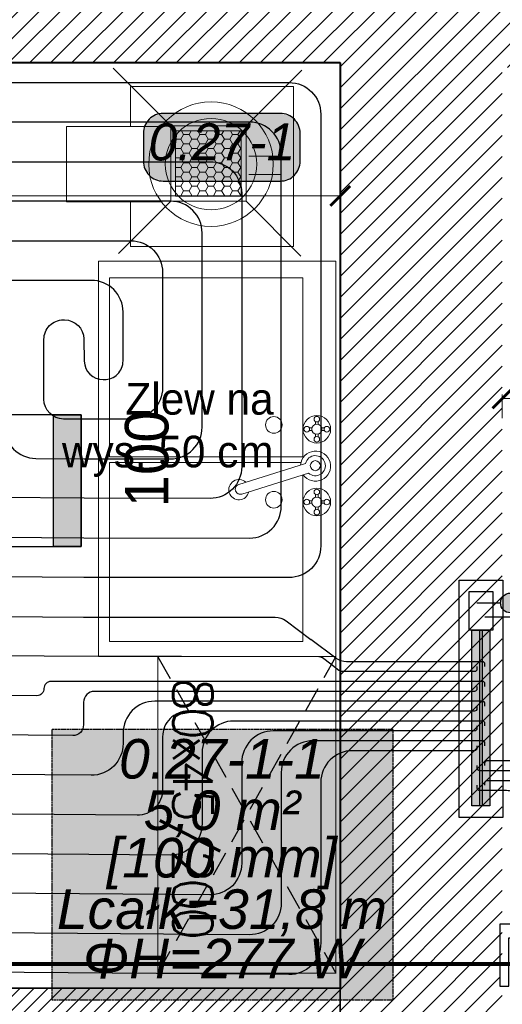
# Model space of a CAD drawing. Header units: millimetres. Extents: x -740 to 33545, y -26688 to 22494.
# Tile 127 of 256: x 9523 to 9645, y 11085 to 11334. Entities that reach past the tile are written whole.
import ezdxf
from ezdxf.enums import TextEntityAlignment as Align
from ezdxf.lldxf.tags import DXFTag

# ---------------------------------------------------------------- set-up
doc = ezdxf.new("R2010")
doc.units = ezdxf.units.MM
doc.header["$MEASUREMENT"] = 0
doc.linetypes.add('DASHED2', pattern=[9.525, 6.35, -3.175])
doc.linetypes.add('HIDDENX2', pattern=[0.1905, 0.127, -0.0635])
doc.layers.get('Defpoints').update_dxf_attribs({"color": 252})
for name, color, linetype in [('_I_EKO_PODKLAD 3', 252, 'Continuous'), ('D-opis', 252, 'Continuous'), ('stolarka', 252, 'Continuous'), ('tabelki opis', 252, 'Continuous'), ('TECHNOLOGIA KUCHNI', 252, 'Continuous'), ('ULTRA-GASTRO TECHNOLOGIA', 252, 'Continuous'), ('Wymiary mebli mm', 252, 'Continuous')]:
    doc.layers.add(name, color=color, linetype=linetype)
for name, color, linetype, lineweight in [('A_istniejące ściany', 252, 'Continuous', 35), ('A_projektowane sciany', 252, 'Continuous', 35), ('l.wypełnien', 252, 'Continuous', 5), ('wymiarowanie', 252, 'Continuous', 9)]:
    doc.layers.add(name, color=color, linetype=linetype, lineweight=lineweight)
for name, color, linetype, lineweight, true_color in [('IS_Belka powrotna rozdzielacza co', 7, 'Continuous', 25, 0x000000), ('IS_Belka zasilająca rozdzielacza co', 7, 'Continuous', 25, 0x000000), ('IS_Działka (powrotna)', 5, 'Continuous', 25, 0x0000ff), ('IS_Działka (zasilająca)', 1, 'Continuous', 25, 0xff0000), ('IS_Floors zone', 7, 'Continuous', 25, 0x008000), ('IS_Heating_cooling floor', 7, 'HIDDENX2', 25, 0x008000), ('IS_Przyłącze (powrotne)', 5, 'Continuous', 25, 0x0000ff), ('IS_Przyłącze (zasilające)', 1, 'Continuous', 25, 0xff0000), ('IS_Strefa podłóg', 7, 'Continuous', 25, 0x008000), ('IS_Szafka rozdzielaczowa z zestawem', 7, 'Continuous', 25, 0x000000), ('IS_Wężownica OChP', 7, 'Continuous', 25, 0x800080), ('IS_Zawór1', 7, 'Continuous', 25, 0x000000)]:
    doc.layers.add(name, color=color, linetype=linetype, lineweight=lineweight, true_color=true_color)
doc.styles.add('Arial__I__', font='ariali.ttf')
doc.styles.add('ROMANS', font='romans')
doc.styles.add('styl2', font='simplex.shx')
tags = doc.linetypes.add('DASH', pattern=[15, 10, -5]).pattern_tags.tags
tags[6:7] = [DXFTag(74, 4), DXFTag(75, 0), DXFTag(340, '0'), DXFTag(46, 0.0), DXFTag(50, 0.0), DXFTag(44, 0.0), DXFTag(45, 0.0)]
tags[4:5] = [DXFTag(74, 4), DXFTag(75, 0), DXFTag(340, '0'), DXFTag(46, 0.0), DXFTag(50, 0.0), DXFTag(44, 0.0), DXFTag(45, 0.0)]
doc.dimstyles.new('Skala 1-50', dxfattribs={"dimtxt": 12, "dimasz": 5, "dimexe": 1, "dimexo": 1, "dimgap": 1.5, "dimtad": 1, "dimdec": 1, "dimrnd": 0.5, "dimtxsty": 'styl2', "dimblk": 'ARCHTICK', "dimcen": 5, "dimadec": 0, "dimazin": 0, "dimtfac": 1, "dimtdec": 1, "dimtmove": 1, "dimatfit": 3, "dimldrblk": 'ARCHTICK', "dimfxl": 0, "dimlwd": -1, "dimlwe": -1, "dimarcsym": 0})

# ---------------------------------------------------------------- blocks, each defined once
blk = doc.blocks.new('_ArchTick')
at = {"color": 0, "linetype": 'ByBlock', "const_width": 0.15}
blk.add_lwpolyline([(-0.5, -0.5), (0.5, 0.5)], dxfattribs=at)
blk = doc.blocks.new('*D1155')
at = {"layer": 'Defpoints', "color": 0}
for p in [(9879.19, 11238.62), (9645.19, 11231.38), (9879.19, 11224.96)]:
    blk.add_point(p, dxfattribs=at)
at = {"layer": 'wymiarowanie', "color": 0}
for p, q in [((9645.19, 11233.62), (9645.19, 11239.62)), ((9645.19, 11238.62), (9879.19, 11238.62)), ((9879.19, 11233.62), (9879.19, 11239.62))]:
    blk.add_line(p, q, dxfattribs=at)
at = {"layer": 'wymiarowanie', "color": 0, "xscale": 5, "yscale": 5, "zscale": 5, "rotation": 180}
blk.add_blockref('_ArchTick', (9645.19, 11238.62), dxfattribs=at)
at = {"layer": 'wymiarowanie', "color": 0, "xscale": 5, "yscale": 5, "zscale": 5}
blk.add_blockref('_ArchTick', (9879.19, 11238.62), dxfattribs=at)
at = {"layer": 'wymiarowanie', "color": 0, "insert": (9762.19, 11246.42), "char_height": 12, "attachment_point": 5, "style": 'styl2'}
blk.add_mtext('234', dxfattribs=at)
blk = doc.blocks.new('*D1308')
at = {"layer": 'Defpoints', "color": 0}
for p in [(9392.17, 11312.74), (9604.19, 11304.96), (9604.19, 11289.82)]:
    blk.add_point(p, dxfattribs=at)
at = {"layer": 'wymiarowanie', "color": 0}
for p, q in [((9392.17, 11294.82), (9392.17, 11288.82)), ((9604.19, 11294.82), (9604.19, 11288.82)), ((9392.17, 11289.82), (9604.19, 11289.82))]:
    blk.add_line(p, q, dxfattribs=at)
at = {"layer": 'wymiarowanie', "color": 0, "xscale": 5, "yscale": 5, "zscale": 5, "rotation": 180}
blk.add_blockref('_ArchTick', (9392.17, 11289.82), dxfattribs=at)
at = {"layer": 'wymiarowanie', "color": 0, "xscale": 5, "yscale": 5, "zscale": 5}
blk.add_blockref('_ArchTick', (9604.19, 11289.82), dxfattribs=at)
at = {"layer": 'wymiarowanie', "color": 0, "insert": (9498.18, 11297.47), "char_height": 12, "attachment_point": 5, "style": 'styl2'}
blk.add_mtext('212', dxfattribs=at)
blk = doc.blocks.new('A$C1BAB27D1')
at = {"layer": 'TECHNOLOGIA KUCHNI', "lineweight": 9}
h = blk.add_hatch(dxfattribs=at)
h.set_pattern_fill('HONEY', color=8, scale=11, style=0)
h.set_pattern_definition([(0, (43.2242, -1365.8819), (2.0625, 1.1907849), [1.375, -2.75]), (120, (43.2242, -1365.8819), (-2.0625, 1.1907849), [1.375, -2.75]), (60, (43.2242, -1365.8819), (5e-09, 2.3815699), [-2.75, 1.375])])
h.paths.add_polyline_path([(31.88, 32.43), (31.88, 15.84), (15.28, 15.84), (15.28, 32.43)])
at = {"layer": 'TECHNOLOGIA KUCHNI', "color": 8, "lineweight": 9}
for p, q in [((0.18, 47.54), (14.08, 33.64)), ((46.32, 46.87), (33.08, 33.64)), ((14.08, 14.64), (0, 0.56)), ((33.08, 14.64), (47.71, 0))]:
    blk.add_line(p, q, dxfattribs=at)
at = {"layer": 'TECHNOLOGIA KUCHNI', "color": 8, "lineweight": 13}
for p, q in [((13.37, 26.9), (5.26, 26.9)), ((5.26, 22.28), (5.26, 26.9)), ((13.37, 22.28), (5.26, 22.28))]:
    blk.add_line(p, q, dxfattribs=at)
for points in [[(43.26, 33.86), (43.26, 45.14), (2.05, 45.14), (2.05, 4.66), (43.26, 4.66), (43.26, 14.8)], [(35.5, 33.78), (35.5, 33.86), (59.5, 33.86), (59.5, 14.8), (35.5, 14.8)]]:
    blk.add_lwpolyline(points, dxfattribs=at)
at = {"layer": 'TECHNOLOGIA KUCHNI', "color": 8, "lineweight": 9}
for points in [[(14.08, 14.64), (33.08, 14.64), (33.08, 33.64), (14.08, 33.64)], [(15.28, 15.84), (31.88, 15.84), (31.88, 32.43), (15.28, 32.43)]]:
    blk.add_lwpolyline(points, close=True, dxfattribs=at)
at = {"layer": 'TECHNOLOGIA KUCHNI', "color": 8, "lineweight": 13}
for radius in [15.75, 11.55]:
    blk.add_circle((22.93, 24.29), radius, dxfattribs=at)
blk = doc.blocks.new('*D2468')
at = {"layer": 'Defpoints', "color": 0}
for p in [(9645.19, 11075.19), (9755.19, 11076.16), (9755.19, 11075.19)]:
    blk.add_point(p, dxfattribs=at)
at = {"layer": 'wymiarowanie', "color": 0}
for p, q in [((9645.19, 11076.19), (9645.19, 11077.16)), ((9755.19, 11076.19), (9755.19, 11077.16)), ((9645.19, 11076.16), (9699.97, 11076.16)), ((9755.19, 11076.16), (9727.81, 11076.16))]:
    blk.add_line(p, q, dxfattribs=at)
at = {"layer": 'wymiarowanie', "color": 0, "xscale": 5, "yscale": 5, "zscale": 5, "rotation": 180}
blk.add_blockref('_ArchTick', (9645.19, 11076.16), dxfattribs=at)
at = {"layer": 'wymiarowanie', "color": 0, "xscale": 5, "yscale": 5, "zscale": 5}
blk.add_blockref('_ArchTick', (9755.19, 11076.16), dxfattribs=at)
at = {"layer": 'wymiarowanie', "color": 0, "insert": (9713.89, 11083.86), "char_height": 12, "attachment_point": 5, "style": 'styl2'}
blk.add_mtext('110', dxfattribs=at)
blk = doc.blocks.new('329bf7a1-98cb-4076-9690-dc05d49f8620_case')
at = {"layer": 'IS_Szafka rozdzielaczowa z zestawem', "color": 0, "linetype": 'ByBlock', "lineweight": -2, "transparency": 16777216, "extrusion": (0, 0, -1)}
blk.add_lwpolyline([(-0.055, 0.349), (-0.055, -0.251), (0.055, -0.251), (0.055, 0.349)], close=True, dxfattribs=at)
blk = doc.blocks.new('4_TypRysunkowyZaworu_SkosnyDekiel_PL_bb6ca3f7-c11d-4bb0-b87c-c6a630c73c2e_Normal')
at = {"layer": 'IS_Zawór1', "lineweight": 50, "true_color": 0xffffff, "transparency": 33554687}
h = blk.add_hatch(color=7, dxfattribs=at)
edge = h.paths.add_edge_path(flags=0)
edge.add_arc((0, 0), 0.25, 315, 675)
at = {"layer": 'IS_Zawór1', "linetype": 'ByBlock', "lineweight": -2}
blk.add_lwpolyline([(0.177, 0.177), (0.354, 0.354)], dxfattribs=at)
blk.add_polyline3d([(0.177, 0.53, 0), (0.53, 0.177, 0)], dxfattribs=at)
blk.add_circle((0, 0), 0.25, dxfattribs=at)

msp = doc.modelspace()

# ---------------------------------------------------------------- hatches: boundary and pattern name
at = {"layer": 'IS_Belka powrotna rozdzielacza co', "true_color": 0xffffff, "transparency": 33554687, "extrusion": (0, 0, -1)}
msp.add_hatch(color=7, dxfattribs=at).paths.add_polyline_path([(-9642.05, 11180.02), (-9642.05, 11135.62), (-9639.51, 11135.62), (-9639.51, 11180.02)])
at = {"layer": 'IS_Belka zasilająca rozdzielacza co', "true_color": 0xffffff, "transparency": 33554687, "extrusion": (0, 0, -1)}
msp.add_hatch(color=7, dxfattribs=at).paths.add_polyline_path([(-9640.05, 11180.02), (-9640.05, 11135.62), (-9637.51, 11135.62), (-9637.51, 11180.02)])
at = {"layer": 'IS_Floors zone', "lineweight": 50, "true_color": 0xffffff, "transparency": 33554687}
msp.add_hatch(color=7, dxfattribs=at).paths.add_polyline_path([(9559.43, 11293.58), (9589.06, 11293.58), (9591.56, 11294.25), (9593.39, 11296.08), (9594.06, 11298.58), (9594.06, 11305.67), (9593.39, 11308.17), (9591.56, 11310), (9589.06, 11310.67), (9559.43, 11310.67), (9556.93, 11310), (9555.1, 11308.17), (9554.43, 11305.67), (9554.43, 11298.58), (9555.1, 11296.08), (9556.93, 11294.25)])
at = {"layer": 'IS_Heating_cooling floor', "lineweight": 50, "true_color": 0xffffff, "transparency": 33554687}
msp.add_hatch(color=7, dxfattribs=at).paths.add_polyline_path([(9531.28, 11086.63), (9617.55, 11086.63), (9617.55, 11154.93), (9531.28, 11154.93)])
at = {"layer": 'l.wypełnien'}
h = msp.add_hatch(dxfattribs=at)
h.set_pattern_fill('ANSI31', color=256, scale=30, style=0)
edge = h.paths.add_edge_path()
edge.add_line((8932.19, 10920.7), (8932.19, 10978.67))
edge.add_line((8932.19, 10978.67), (8932.19, 11023.17))
edge.add_line((8932.19, 11023.17), (8932.19, 11086.55))
edge.add_line((8932.19, 11086.55), (8932.19, 11090.05))
edge.add_line((8932.19, 11090.05), (8887.19, 11090.05))
edge.add_line((8887.19, 11090.05), (8887.19, 10920.7))
edge.add_line((8887.19, 10920.7), (8932.19, 10920.7))
h.paths.add_polyline_path([(9644.52, 11095.63), (9645.19, 11095.63), (9645.19, 11322.32), (9879.19, 11322.32), (9879.19, 11234.32), (9924.19, 11234.32), (9924.19, 11368.7), (9592.09, 11368.7), (9506.19, 11368.7), (9506.19, 11323.52), (9604.19, 11323.52), (9604.19, 11095.63)])
h.paths.add_polyline_path([(8887.19, 10686.04), (8932.19, 10686.04), (8932.19, 10794.52), (9246.19, 10794.52), (9246.19, 10833.52), (9259.19, 10833.52), (9259.19, 10907.02), (9235.19, 10907.02), (9235.19, 10833.52), (8932.19, 10833.52), (8932.19, 10920.7), (8887.19, 10920.7)])
h.paths.add_polyline_path([(8975.77, 11323.52), (9235.19, 11323.52), (9259.19, 11323.52), (9360.94, 11323.52), (9360.94, 11368.7), (8975.77, 11368.7)])
h.paths.add_polyline_path([(8887.19, 11368.7), (8887.19, 11236.3), (8907.93, 11236.3), (8932.19, 11236.3), (8932.19, 11323.52), (8975.77, 11323.52), (8975.77, 11368.7)])
h.paths.add_polyline_path([(9604.19, 11095.63), (9644.52, 11095.63), (9644.52, 11090.06), (9645.19, 11090.06), (9645.19, 11005.43), (9612.19, 11005.43), (9612.19, 11018.43), (9604.19, 11018.43)])
h.paths.add_polyline_path([(9924.19, 11095.63), (9924.19, 11158.89), (9879.19, 11158.89), (9879.19, 11095.63)])
h.paths.add_polyline_path([(9246.19, 10833.52), (9246.19, 10794.52), (9266.19, 10794.52), (9266.19, 10833.52)])
h.paths.add_polyline_path([(9879.19, 11078.49), (9924.19, 11078.59), (9924.19, 11095.63), (9879.19, 11095.63)])
h.paths.add_polyline_path([(9259.19, 10907.02), (9259.19, 10927.02), (9250.18, 10927.02), (9235.19, 10927.02), (9235.19, 10907.02)])
h.paths.add_polyline_path([(9235.19, 11072.32), (9235.19, 11052.32), (9259.19, 11052.32), (9259.19, 11072.32)])
h.paths.add_polyline_path([(9235.19, 11029.02), (9250.18, 11029.02), (9259.19, 11029.02), (9259.19, 11035.15), (9259.19, 11049.02), (9235.19, 11049.02)])
h.paths.add_polyline_path([(9235.19, 11323.52), (9235.19, 11303.52), (9259.19, 11303.52), (9259.19, 11323.52)])
h.paths.add_polyline_path([(9235.19, 11186.92), (9259.19, 11186.92), (9259.19, 11186.92), (9259.19, 11191.52), (9259.19, 11199.52), (9259.19, 11199.52), (9235.19, 11199.52), (9235.19, 11191.52)])
h.paths.add_polyline_path([(9235.19, 11174.32), (9247.19, 11174.32), (9259.19, 11174.32), (9259.19, 11174.32), (9259.19, 11186.92), (9259.19, 11186.92), (9235.19, 11186.92), (9235.19, 11174.32)])
h.paths.add_polyline_path([(9259.19, 11049.02), (9259.19, 11051.92), (9259.19, 11052.32), (9235.19, 11052.32), (9235.19, 11049.02), (9259.19, 11049.02)])
h = msp.add_hatch(dxfattribs=at)
h.set_pattern_fill('ANSI31', color=256, scale=20, style=0)
h.paths.add_polyline_path([(9094.19, 10833.52), (9094.19, 11054.32), (9235.19, 11054.32), (9235.19, 11066.32), (9077.19, 11066.32), (9077.19, 11054.32), (9082.19, 11054.32), (9082.19, 10946.52), (9077.19, 10946.52), (9077.19, 10938.52), (9082.19, 10938.52), (9082.19, 10833.52), (9094.19, 10833.52)])
h.paths.add_polyline_path([(9384.19, 10958.52), (9451.64, 10958.52), (9451.64, 10966.52), (9392.19, 10966.52), (9392.19, 11081.52), (9604.19, 11081.52), (9604.19, 11089.52), (9392.19, 11089.52), (9392.19, 11094.52), (9384.19, 11094.52)])
h.paths.add_polyline_path([(9612.19, 11005.43), (9645.19, 11005.43), (9645.19, 10990.32), (9645.19, 10978.32), (9645.19, 10951.32), (9604.19, 10951.32), (9604.19, 10958.52), (9543.64, 10958.52), (9543.64, 10966.52), (9604.19, 10966.52), (9604.19, 11018.43), (9612.19, 11018.43)])
h.paths.add_polyline_path([(8932.19, 11054.32), (8975.19, 11054.32), (8975.19, 11066.32), (8932.19, 11066.32)])
h.paths.add_polyline_path([(8932.19, 10938.52), (8985.19, 10938.52), (8985.19, 10946.52), (8932.19, 10946.52)])
at = {"layer": 'tabelki opis'}
msp.add_hatch(color=256, dxfattribs=at).paths.add_polyline_path([(9538.65, 11201.19), (9538.65, 11234.46), (9531.69, 11234.46), (9531.69, 11201.19)])

# ---------------------------------------------------------------- linework, layer by layer
at = {"layer": 'A_istniejące ściany'}
for points in [[(9506.19, 11323.52), (9604.19, 11323.52)], [(9604.19, 11018.43), (9604.19, 11323.52)]]:
    msp.add_lwpolyline(points, dxfattribs=at)
at = {"layer": 'A_projektowane sciany'}
msp.add_line((9604.19, 11089.52), (9392.19, 11089.52), dxfattribs=at)
at = {"layer": 'D-opis', "linetype": 'DASH', "lineweight": 0, "ltscale": 2.5, "const_width": 1}
msp.add_lwpolyline([(10251.78, 11095.63), (8796.61, 11095.63)], dxfattribs=at)
at = {"layer": 'IS_Belka powrotna rozdzielacza co', "extrusion": (0, 0, -1)}
msp.add_lwpolyline([(-9642.05, 11180.02), (-9642.05, 11135.62), (-9639.51, 11135.62), (-9639.51, 11180.02)], close=True, dxfattribs=at)
at = {"layer": 'IS_Belka zasilająca rozdzielacza co', "extrusion": (0, 0, -1)}
msp.add_lwpolyline([(-9640.05, 11180.02), (-9640.05, 11135.62), (-9637.51, 11135.62), (-9637.51, 11180.02)], close=True, dxfattribs=at)
at = {"layer": 'IS_Działka (powrotna)'}
for q in [(9644.73, 11186.92), (9638.78, 11186.92)]:
    msp.add_line((9638.78, 11186.92), q, dxfattribs=at)
at = {"layer": 'IS_Działka (zasilająca)'}
for q in [(9652.29, 11183.42), (9640.78, 11183.42)]:
    msp.add_line((9640.78, 11183.42), q, dxfattribs=at)
at = {"layer": 'IS_Floors zone'}
msp.add_lwpolyline([(9559.43, 11293.58), (9589.06, 11293.58, 0.414214), (9594.06, 11298.58), (9594.06, 11305.67, 0.414214), (9589.06, 11310.67), (9559.43, 11310.67, 0.414214), (9554.43, 11305.67), (9554.43, 11298.58, 0.414214)], format="xyb", close=True, dxfattribs=at)
at = {"layer": 'IS_Heating_cooling floor'}
msp.add_lwpolyline([(9531.28, 11086.63), (9617.55, 11086.63), (9617.55, 11154.93), (9531.28, 11154.93)], close=True, dxfattribs=at)
at = {"layer": 'IS_Przyłącze (powrotne)', "color": 92, "true_color": 0x00c800, "transparency": 33554687, "extrusion": (0, 0, -1)}
for points in [[(-9539.28, 11158.97), (-9539.28, 11156.12, 0.416512), (-9536.54, 11153.39), (-9457.2, 11154.01, 0.411925), (-9449.27, 11162.01), (-9449.27, 11168.52, -0.414223), (-9441.26, 11176.52), (-9324.08, 11176.52, 0.398881), (-9316.09, 11184.1), (-9315.28, 11199.48), (-9315.28, 11202.02)], [(-9638.78, 11165.82), (-9638.78, 11165.18, 0.414214), (-9638.17, 11164.57), (-9637.51, 11164.57), (-9542.03, 11164.57, -0.414219), (-9539.28, 11161.83), (-9539.28, 11158.97)]]:
    msp.add_lwpolyline(points, format="xyb", dxfattribs=at)
at = {"layer": 'IS_Przyłącze (powrotne)', "color": 12, "true_color": 0xc80000, "transparency": 33554687, "extrusion": (0, 0, -1)}
msp.add_lwpolyline([(-9638.78, 11170.82), (-9638.78, 11170.18, 0.414214), (-9638.17, 11169.57), (-9637.51, 11169.57), (-9604.79, 11169.57, 0.162274), (-9603.87, 11169.88), (-9601.78, 11171.45)], format="xyb", dxfattribs=at)
at = {"layer": 'IS_Przyłącze (powrotne)', "color": 52, "true_color": 0xc8c800, "transparency": 33554687, "extrusion": (0, 0, -1)}
for points in [[(-9638.78, 11160.82), (-9638.78, 11160.18, 0.414214), (-9638.17, 11159.57), (-9637.51, 11159.57), (-9565.74, 11159.57, -0.414219), (-9559.28, 11153.11), (-9559.28, 11146.39)], [(-9559.28, 11146.39), (-9559.28, 11139.67, 0.416512), (-9552.83, 11133.26), (-9437.2, 11134.17, 0.411925), (-9429.27, 11142.17), (-9429.27, 11148.52, -0.414223), (-9421.26, 11156.52), (-9282.27, 11156.52, -0.414228), (-9274.27, 11148.52), (-9274.27, 11123.36), (-9274.27, 11110.99, 0.414237), (-9266.27, 11102.99), (-9235.27, 11102.99), (-9227.77, 11102.99)]]:
    msp.add_lwpolyline(points, format="xyb", dxfattribs=at)
at = {"layer": 'IS_Przyłącze (powrotne)', "color": 172, "true_color": 0x0000c8, "transparency": 33554687, "extrusion": (0, 0, -1)}
for points in [[(-9638.78, 11155.82), (-9638.78, 11155.18, 0.414214), (-9638.17, 11154.57), (-9637.51, 11154.57), (-9587.28, 11154.57, -0.414219), (-9579.28, 11146.57), (-9579.28, 11133.81)], [(-9579.28, 11133.81), (-9579.28, 11121.12, 0.416512), (-9571.22, 11113.12), (-9417.2, 11114.33, 0.411925), (-9409.27, 11122.32), (-9409.27, 11128.52, -0.414223), (-9401.26, 11136.52), (-9300.72, 11136.52, -0.414228), (-9294.27, 11130.07), (-9294.27, 11123.36), (-9294.27, 11090.99, 0.414237), (-9286.27, 11082.99), (-9235.98, 11082.99, -0.414152), (-9230.28, 11077.29), (-9230.28, 11077.05, 0.41415), (-9224.57, 11071.35), (-9064.85, 11071.35, -0.414211), (-9056.85, 11063.35), (-9056.85, 11054.35), (-9056.86, 11046.85)]]:
    msp.add_lwpolyline(points, format="xyb", dxfattribs=at)
at = {"layer": 'IS_Przyłącze (powrotne)', "color": 212, "true_color": 0xc800c8, "transparency": 33554687, "extrusion": (0, 0, -1)}
for points in [[(-9638.78, 11150.82), (-9638.78, 11150.18, 0.414214), (-9638.17, 11149.57), (-9637.51, 11149.57), (-9607.28, 11149.57, -0.414219), (-9599.28, 11141.57), (-9599.28, 11121.24)], [(-9599.28, 11121.24), (-9599.28, 11100.96, 0.416512), (-9591.22, 11092.96), (-9401.38, 11094.45, 0.411955), (-9397.28, 11098.59), (-9397.28, 11099, -0.414225), (-9393.35, 11102.93), (-9393.19, 11102.93, 0.414195), (-9389.27, 11106.85), (-9389.27, 11114.08, -0.414223), (-9386.82, 11116.52), (-9384.28, 11116.52), (-9381.78, 11116.52)]]:
    msp.add_lwpolyline(points, format="xyb", dxfattribs=at)
at = {"layer": 'IS_Przyłącze (powrotne)', "color": 132, "true_color": 0x00c8c8, "transparency": 33554687}
msp.add_lwpolyline([(9638.78, 11145.82), (9638.78, 11145.18, 0.414214), (9639.39, 11144.57), (9642.05, 11144.57), (9662.28, 11144.57, -0.414218), (9670.28, 11136.57), (9670.28, 11020.42, 0.414397), (9675.33, 11015.37), (9675.54, 11015.37, -0.42473), (9680.41, 11010.33), (9679.29, 10978.35), (9679.05, 10971.7)], format="xyb", dxfattribs=at)
at = {"layer": 'IS_Przyłącze (powrotne)', "color": 9, "true_color": 0xc8c8c8, "transparency": 33554687}
msp.add_lwpolyline([(9638.78, 11140.82), (9638.78, 11140.18, 0.414214), (9639.39, 11139.57), (9642.05, 11139.57), (9646.25, 11139.57, -0.414218), (9650.28, 11135.54), (9650.28, 10978.38), (9650.08, 10978.39), (9650.26, 10948.02, -0.415949), (9642.26, 10939.97), (9605.92, 10939.97, -0.414199), (9599.28, 10946.61), (9599.28, 10946.88, 0.414184), (9592.65, 10953.52), (9509.16, 10953.52, -0.414199), (9502.79, 10959.89), (9502.79, 10966.52), (9502.79, 10969.02)], format="xyb", dxfattribs=at)
at = {"layer": 'IS_Przyłącze (zasilające)', "color": 92, "true_color": 0x00c800, "transparency": 33554687}
for points in [[(9583.39, 11167.07), (9531.06, 11167.07, 0.414219), (9529.28, 11165.3, -0.416512), (9527.51, 11163.46), (9467.2, 11163.94, -0.411925), (9459.27, 11171.94), (9459.27, 11178.52, 0.414223), (9451.26, 11186.52), (9332.02, 11186.52, -0.398727), (9325.65, 11192.56), (9325.28, 11199.52), (9324.88, 11207.02)], [(9640.78, 11165.82), (9640.78, 11166.46, 0.414214), (9640.17, 11167.07), (9637.51, 11167.07), (9583.39, 11167.07)]]:
    msp.add_lwpolyline(points, format="xyb", dxfattribs=at)
at = {"layer": 'IS_Przyłącze (zasilające)', "color": 12, "true_color": 0xc80000, "transparency": 33554687}
msp.add_lwpolyline([(9640.78, 11170.82), (9640.78, 11171.46, 0.414214), (9640.17, 11172.07), (9637.51, 11172.07), (9605.81, 11172.07, -0.162274), (9603.06, 11172.99), (9596.78, 11177.7)], format="xyb", dxfattribs=at)
at = {"layer": 'IS_Przyłącze (zasilające)', "color": 52, "true_color": 0xc8c800, "transparency": 33554687}
for points in [[(9593.39, 11162.07), (9557.28, 11162.07, 0.414219), (9549.28, 11154.07), (9549.28, 11151.36, -0.416512), (9541.22, 11143.36), (9447.2, 11144.09, -0.411925), (9439.27, 11152.09), (9439.27, 11158.52, 0.414223), (9431.26, 11166.52), (9272.27, 11166.52, 0.414228), (9264.27, 11158.51), (9264.27, 11123.36), (9264.27, 11118.07, -0.414237), (9259.2, 11112.99), (9235.27, 11112.99), (9232.77, 11112.99)], [(9640.78, 11160.82), (9640.78, 11161.46, 0.414214), (9640.17, 11162.07), (9637.51, 11162.07), (9593.39, 11162.07)]]:
    msp.add_lwpolyline(points, format="xyb", dxfattribs=at)
at = {"layer": 'IS_Przyłącze (zasilające)', "color": 172, "true_color": 0x0000c8, "transparency": 33554687}
for points in [[(9603.39, 11157.07), (9577.28, 11157.07, 0.414219), (9569.28, 11149.07), (9569.28, 11131.2, -0.416512), (9561.22, 11123.2), (9427.2, 11124.25, -0.411925), (9419.27, 11132.25), (9419.27, 11138.52, 0.414223), (9411.26, 11146.52), (9292.27, 11146.52, 0.414228), (9284.27, 11138.52), (9284.27, 11123.36), (9284.27, 11100.99, -0.414237), (9276.27, 11092.99), (9225.99, 11092.99, 0.414152), (9220.28, 11087.29), (9220.28, 11087.05, -0.41415), (9214.57, 11081.35), (9054.85, 11081.35, 0.414211), (9046.85, 11073.35), (9046.85, 11054.35), (9046.85, 11051.85)], [(9640.78, 11155.82), (9640.78, 11156.46, 0.414214), (9640.17, 11157.07), (9637.51, 11157.07), (9603.39, 11157.07)]]:
    msp.add_lwpolyline(points, format="xyb", dxfattribs=at)
at = {"layer": 'IS_Przyłącze (zasilające)', "color": 212, "true_color": 0xc800c8, "transparency": 33554687}
msp.add_lwpolyline([(9640.78, 11150.82), (9640.78, 11151.46, 0.414214), (9640.17, 11152.07), (9637.51, 11152.07), (9597.28, 11152.07, 0.414219), (9589.28, 11144.07), (9589.28, 11127.53)], format="xyb", dxfattribs=at)
at = {"layer": 'IS_Przyłącze (zasilające)', "color": 132, "true_color": 0x00c8c8, "transparency": 33554687, "extrusion": (0, 0, -1)}
msp.add_lwpolyline([(-9640.78, 11145.82), (-9640.78, 11146.46, 0.414214), (-9641.39, 11147.07), (-9642.05, 11147.07), (-9672.28, 11147.07, 0.414218), (-9680.28, 11139.07), (-9680.28, 11030.6, -0.414397), (-9685.51, 11025.37), (-9685.72, 11025.37, 0.42473), (-9690.76, 11020.16), (-9689.29, 10978.35), (-9688.98, 10969.41)], format="xyb", dxfattribs=at)
at = {"layer": 'IS_Przyłącze (zasilające)', "color": 9, "true_color": 0xc8c8c8, "transparency": 33554687, "extrusion": (0, 0, -1)}
msp.add_lwpolyline([(-9640.78, 11140.82), (-9640.78, 11141.46, 0.414214), (-9641.39, 11142.07), (-9642.05, 11142.07), (-9652.28, 11142.07, 0.414218), (-9660.28, 11134.07), (-9660.28, 11010.24, -0.414397), (-9665.16, 11005.36), (-9665.36, 11005.36, 0.42473), (-9670.06, 11000.49), (-9669.06, 10972.02, 0.423576), (-9664.41, 10967.82), (-9664.2, 10967.83, -0.43905), (-9659.8, 10963.64), (-9660.23, 10938.11, 0.419209), (-9652.23, 10929.97), (-9595.92, 10929.97, 0.414199), (-9589.28, 10936.61), (-9589.28, 10936.88, -0.414184), (-9582.65, 10943.52), (-9500.79, 10943.52, 0.414199), (-9492.79, 10951.52), (-9492.79, 10966.52), (-9492.79, 10974.02)], format="xyb", dxfattribs=at)
at = {"layer": 'IS_Przyłącze (zasilające)', "color": 212, "true_color": 0xc800c8, "transparency": 33554687, "extrusion": (0, 0, -1)}
msp.add_lwpolyline([(-9589.28, 11127.53), (-9589.28, 11111.04, 0.416512), (-9581.22, 11103.04), (-9407.2, 11104.4, 0.411925), (-9399.27, 11112.4), (-9399.27, 11119.18, -0.414223), (-9391.92, 11126.52), (-9384.28, 11126.52), (-9376.78, 11126.52)], format="xyb", dxfattribs=at)
at = {"layer": 'IS_Strefa podłóg', "extrusion": (0, 1.4307e-60, -1)}
msp.add_lwpolyline([(-9604.28, 11089.52), (-9392.28, 11089.52), (-9392.29, 11323.48), (-9604.28, 11323.48)], close=True, dxfattribs=at)
at = {"layer": 'IS_Szafka rozdzielaczowa z zestawem', "color": 18, "lineweight": 25, "true_color": 0x000000, "transparency": 33554687, "extrusion": (0, 0, -1)}
msp.add_lwpolyline([(-9642.78, 11189.82), (-9642.78, 11180.02), (-9636.78, 11180.02), (-9636.78, 11189.82)], close=True, dxfattribs=at)
at = {"layer": 'IS_Wężownica OChP', "color": 12, "true_color": 0xc80000, "transparency": 33554687}
for points in [[(9405.29, 11318.48), (9591.28, 11318.48, -0.414218), (9599.28, 11310.48), (9599.28, 11201.33, -0.414471), (9591.27, 11193.33), (9539.34, 11193.37), (9497.2, 11193.7, -0.411922)], [(9507.2, 11203.62), (9539.35, 11203.37), (9581.27, 11203.33, 0.414503), (9589.28, 11211.33), (9589.28, 11300.48, 0.414218), (9581.28, 11308.48), (9415.28, 11308.48, 0.414203)], [(9425.28, 11298.48), (9571.28, 11298.48, -0.414218), (9579.28, 11290.48), (9579.28, 11221.34, -0.414504), (9571.27, 11213.34), (9539.46, 11213.37), (9517.2, 11213.55, -0.411926)], [(9519.27, 11231.47, 0.411925), (9527.2, 11223.47), (9539.45, 11223.37), (9561.27, 11223.35, 0.414506), (9569.28, 11231.35), (9569.28, 11280.48, 0.414218), (9561.28, 11288.48), (9435.28, 11288.48, 0.414203)], [(9445.28, 11278.48), (9551.28, 11278.48, -0.414218), (9559.28, 11270.48), (9559.28, 11241.36, -0.414504), (9551.27, 11233.36), (9539.55, 11233.37), (9534.25, 11233.41, -0.411924), (9529.27, 11238.44), (9529.27, 11253.57, -0.414214), (9534.17, 11258.48), (9534.47, 11258.48, -0.408743), (9539.37, 11253.66), (9539.48, 11248.04, 0.408449), (9544.23, 11243.37), (9544.52, 11243.37, 0.414503), (9549.28, 11248.12), (9549.28, 11260.48, 0.414219), (9541.28, 11268.48), (9455.28, 11268.48, 0.414203)], [(9487.2, 11183.78), (9539.25, 11183.37), (9587.75, 11183.32, -0.162017), (9590.5, 11182.4), (9596.78, 11177.7)], [(9601.78, 11171.45), (9599.69, 11173.02, 0.161804), (9598.77, 11173.32), (9529.31, 11173.45), (9477.2, 11173.86, -0.411923)]]:
    msp.add_lwpolyline(points, format="xyb", dxfattribs=at)
at = {"layer": 'stolarka'}
msp.add_lwpolyline([(9650.32, 11105.73), (9644.52, 11105.73), (9644.52, 11090.06), (9646.84, 11090.06), (9646.84, 11102.24), (9650.32, 11102.24)], dxfattribs=at)
at = {"layer": 'tabelki opis'}
msp.add_lwpolyline([(9538.65, 11234.46), (9455.49, 11234.46), (9455.49, 11201.19), (9538.65, 11201.19), (9538.65, 11234.46)], dxfattribs=at)
msp.add_lwpolyline([(9538.65, 11201.19), (9531.69, 11201.19), (9531.69, 11234.46), (9538.65, 11234.46)], close=True, dxfattribs=at)
at = {"layer": 'TECHNOLOGIA KUCHNI', "linetype": 'DASHED2'}
for p, q in [((9558.11, 11093.32), (9603.11, 11173.32)), ((9558.11, 11173.32), (9603.11, 11093.32))]:
    msp.add_line(p, q, dxfattribs=at)
at = {"layer": 'ULTRA-GASTRO TECHNOLOGIA', "linetype": 'Continuous', "lineweight": 13}
for p, q in [((9543.11, 11273.36), (9543.11, 11173.36)), ((9603.11, 11273.36), (9543.11, 11273.36)), ((9603.11, 11173.36), (9603.11, 11273.36)), ((9545.84, 11223.9), (9545.84, 11269.1)), ((9545.84, 11269.1), (9594.73, 11269.1)), ((9594.73, 11269.1), (9594.73, 11223.9)), ((9594.73, 11223.9), (9545.84, 11223.9)), ((9545.84, 11177.21), (9545.84, 11222.42)), ((9545.84, 11222.42), (9594.28, 11222.42)), ((9594.73, 11219.31), (9594.73, 11177.21)), ((9594.73, 11177.21), (9545.84, 11177.21)), ((9543.11, 11173.36), (9603.11, 11173.36)), ((9558.11, 11173.36), (9603.11, 11173.36)), ((9558.11, 11173.32), (9558.11, 11093.11)), ((9603.11, 11093.32), (9603.11, 11173.36)), ((9558.11, 11093.32), (9603.11, 11093.32)), ((9558.11, 11093.32), (9603.11, 11093.32))]:
    msp.add_line(p, q, dxfattribs=at)
at = {"layer": 'ULTRA-GASTRO TECHNOLOGIA', "linetype": 'Continuous', "lineweight": 9}
for p, q in [((9597.06, 11231.16), (9596.38, 11231.16)), ((9597.96, 11232.06), (9597.96, 11232.75)), ((9598.6, 11232.07), (9598.6, 11232.75)), ((9599.5, 11231.16), (9600.19, 11231.16)), ((9597.06, 11230.52), (9596.38, 11230.52)), ((9597.96, 11229.62), (9597.96, 11228.94)), ((9598.6, 11229.63), (9598.6, 11228.94)), ((9599.5, 11230.52), (9600.19, 11230.52)), ((9595.42, 11222.19), (9578.56, 11216.89)), ((9579.33, 11214.46), (9596.18, 11219.77)), ((9597.96, 11213.64), (9597.96, 11214.33)), ((9598.6, 11213.65), (9598.6, 11214.33)), ((9597.06, 11212.74), (9596.38, 11212.74)), ((9597.06, 11212.11), (9596.38, 11212.11)), ((9597.96, 11211.2), (9597.96, 11210.52)), ((9598.6, 11211.21), (9598.6, 11210.52)), ((9599.5, 11212.74), (9600.19, 11212.74)), ((9599.5, 11212.11), (9600.19, 11212.11))]:
    msp.add_line(p, q, dxfattribs=at)
at = {"layer": 'ULTRA-GASTRO TECHNOLOGIA', "linetype": 'Continuous', "lineweight": 13}
for centre in [(9587.41, 11231.92), (9587.41, 11213.02)]:
    msp.add_circle(centre, 2.1, dxfattribs=at)
at = {"layer": 'ULTRA-GASTRO TECHNOLOGIA', "linetype": 'Continuous', "lineweight": 9}
for centre, radius in [((9598.28, 11230.84), 3.49), ((9598.28, 11233.38), 0.71), ((9595.74, 11230.84), 0.71), ((9598.28, 11230.84), 1.27), ((9600.82, 11230.84), 0.71), ((9598.28, 11228.3), 0.71), ((9597.9, 11221.63), 1.27), ((9598.28, 11212.43), 3.49), ((9598.28, 11212.43), 1.27), ((9598.28, 11214.97), 0.71), ((9595.74, 11212.43), 0.71), ((9600.82, 11212.43), 0.71), ((9598.28, 11209.89), 0.71)]:
    msp.add_circle(centre, radius, dxfattribs=at)
for centre, radius, start, end in [((9597.96, 11221.51), 3.79, 214.7933, 175.5589), ((9597.9, 11221.63), 2.54, 227.8034, 167.2157), ((9578.58, 11215.56), 2.56, 47.2248, 347.6958), ((9578.94, 11215.67), 1.27, 107.4603, 287.4603)]:
    msp.add_arc(centre, radius, start, end, dxfattribs=at)

# ---------------------------------------------------------------- block references
at = {"layer": '_I_EKO_PODKLAD 3', "rotation": 180}
msp.add_blockref('A$C1BAB27D1', (9594.45, 11322.15), dxfattribs=at)
at = {"layer": 'IS_Szafka rozdzielaczowa z zestawem', "lineweight": 25, "xscale": 100, "yscale": 100, "zscale": 100}
msp.add_blockref('329bf7a1-98cb-4076-9690-dc05d49f8620_case', (9639.78, 11157.82), dxfattribs=at)
at = {"layer": 'IS_Zawór1', "xscale": 10, "yscale": 10, "zscale": 10}
msp.add_blockref('4_TypRysunkowyZaworu_SkosnyDekiel_PL_bb6ca3f7-c11d-4bb0-b87c-c6a630c73c2e_Normal', (9647.23, 11186.92), dxfattribs=at)

# ---------------------------------------------------------------- texts
at = {"layer": 'IS_Floors zone', "style": 'Arial__I__'}
msp.add_text('0.27-1', height=9.375, dxfattribs=at).set_placement((9574.28, 11303.48), align=Align.MIDDLE_CENTER)
at = {"layer": 'IS_Heating_cooling floor', "style": 'Arial__I__'}
for s, p in [('0.27-1-1', (9574.28, 11139.52)), ('[100 mm]', (9574.28, 11114.52))]:
    msp.add_text(s, height=10, dxfattribs=at).set_placement(p, align=Align.BOTTOM_CENTER)
for s, p in [('5,0 m²', (9574.28, 11134.52)), ('Lcałk=31,8 m', (9574.28, 11109.52))]:
    msp.add_text(s, height=10, dxfattribs=at).set_placement(p, align=Align.MIDDLE_CENTER)
msp.add_text('ΦH=277 W', height=10, dxfattribs=at).set_placement((9574.28, 11102.02), align=Align.TOP_CENTER)
at = {"layer": 'ULTRA-GASTRO TECHNOLOGIA', "linetype": 'Continuous', "lineweight": 13, "insert": (9558.59, 11168.08), "char_height": 10, "width": 904.8, "attachment_point": 7, "rotation": 270}
msp.add_mtext('{\\Fsimplex8|c238;\\T0.75;80x45/200}', dxfattribs=at)
at = {"layer": 'wymiarowanie', "linetype": 'Continuous', "insert": (9587.34, 11265.87), "char_height": 14, "width": 327.6277, "attachment_point": 3, "style": 'ROMANS'}
msp.add_mtext('\\pi57.96004;{\\Fsimplex8;\\T0.75000;}\\P{\\fCentury Gothic|b0|i0|c238|p0;\\H0.57143x;Zlew na }\\P{\\fCentury Gothic|b0|i0|c238|p0;\\H0.57143x;wys. 50 cm}', dxfattribs=at)
at = {"layer": 'Wymiary mebli mm', "insert": (9555.33, 11223.36), "char_height": 11, "attachment_point": 5, "rotation": 90}
msp.add_mtext('100', dxfattribs=at)

# ---------------------------------------------------------------- dimensions: what is measured, and where the dimension line sits
at = {"layer": 'wymiarowanie'}
for base, p1, p2, picture, middle in [((9604.19, 11289.82), (9392.17, 11312.74), (9604.19, 11304.96), '*D1308', (9498.18, 11297.47)), ((9879.19, 11238.62), (9645.19, 11231.38), (9879.19, 11224.96), '*D1155', (9762.19, 11246.42))]:
    dim = msp.add_linear_dim(base=base, p1=p1, p2=p2, dimstyle='Skala 1-50', dxfattribs=at)
    dim.commit()
    dim.dimension.update_dxf_attribs({"geometry": picture, "text_midpoint": middle})
dim = msp.add_linear_dim(base=(9755.19, 11076.16), p1=(9645.19, 11075.19), p2=(9755.19, 11075.19), dimstyle='Skala 1-50', dxfattribs=at)
dim.commit()
dim.dimension.update_dxf_attribs({"geometry": '*D2468', "text_midpoint": (9713.89, 11076.06), "dimtype": 160})

doc.saveas('drawing.dxf')
